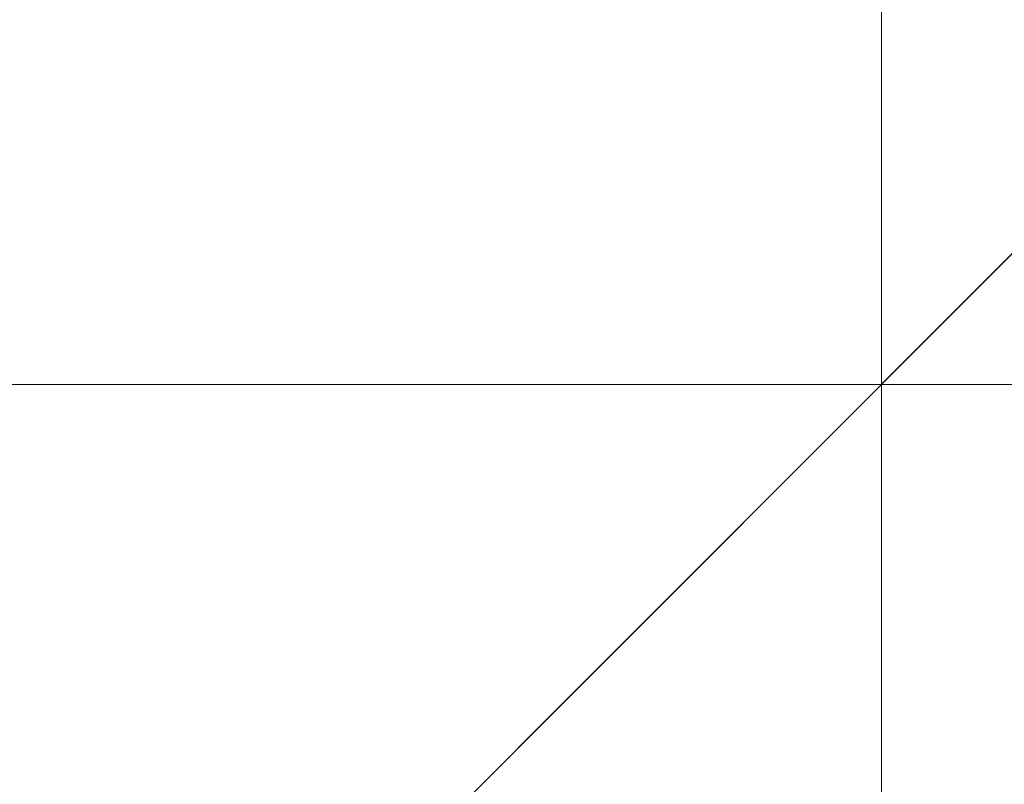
# Model space of a CAD drawing. Header units: millimetres. Extents: x -32995 to 15962, y -13591 to 14891.
# Tile 25 of 256: x 2098.81 to 2100.17, y -107.18 to -106.13. Entities that reach past the tile are written whole.
import ezdxf

# ---------------------------------------------------------------- set-up
doc = ezdxf.new("R2010")
doc.units = ezdxf.units.MM
for name, color, linetype, lineweight in [('Detail Dimensions', 4, 'Continuous', 5), ('Detail Dimensions @ 0.01', 4, 'Continuous', 5), ('Detail Dimensions @ 0.1', 4, 'Continuous', 5), ('Detail Dimensions @ 0.25', 4, 'Continuous', 5), ('Detail Dimensions @ 0.5', 4, 'Continuous', 5), ('Detail Dimensions @ 1 (1)', 4, 'Continuous', 5), ('Detail Dimensions @ 1 (2)', 4, 'Continuous', 5), ('Detail Dimensions @ 10', 4, 'Continuous', 5), ('Detail Dimensions @ 100', 4, 'Continuous', 5), ('Detail Dimensions @ 12', 4, 'Continuous', 5), ('Detail Dimensions @ 128', 4, 'Continuous', 5), ('Detail Dimensions @ 1536', 4, 'Continuous', 5), ('Detail Dimensions @ 16 (1)', 4, 'Continuous', 5), ('Detail Dimensions @ 16 (2)', 4, 'Continuous', 5), ('Detail Dimensions @ 192', 4, 'Continuous', 5), ('Detail Dimensions @ 2 (1)', 4, 'Continuous', 5), ('Detail Dimensions @ 20', 4, 'Continuous', 5), ('Detail Dimensions @ 24', 4, 'Continuous', 5), ('Detail Dimensions @ 30', 4, 'Continuous', 5), ('Detail Dimensions @ 32', 4, 'Continuous', 5), ('Detail Dimensions @ 384', 4, 'Continuous', 5), ('Detail Dimensions @ 4 (1)', 4, 'Continuous', 5), ('Detail Dimensions @ 4 (2)', 4, 'Continuous', 5), ('Detail Dimensions @ 40', 4, 'Continuous', 5), ('Detail Dimensions @ 48', 4, 'Continuous', 5), ('Detail Dimensions @ 5', 4, 'Continuous', 5), ('Detail Dimensions @ 50', 4, 'Continuous', 5), ('Detail Dimensions @ 64', 4, 'Continuous', 5), ('Detail Dimensions @ 768', 4, 'Continuous', 5), ('Detail Dimensions @ 8 (1)', 4, 'Continuous', 5), ('Detail Dimensions @ 8 (2)', 4, 'Continuous', 5), ('Detail Dimensions @ 96', 4, 'Continuous', 5)]:
    doc.layers.add(name, color=color, linetype=linetype, lineweight=lineweight)
doc.styles.add('Arial-2.000', font='arial.ttf', dxfattribs={"height": 2})
doc.dimstyles.new('Dim-Style 5', dxfattribs={"dimtxt": 0.18, "dimasz": 1, "dimexe": 0.5, "dimexo": 0, "dimgap": 1, "dimtad": 1, "dimdec": 0, "dimzin": 0, "dimdsep": 46, "dimtxsty": 'Arial-2.000', "dimblk": 'OBLIQUE', "dimcen": 0.09, "dimclrd": 4, "dimclre": 4, "dimclrt": 4, "dimadec": 0, "dimazin": 0, "dimtfac": 1, "dimtdec": 4, "dimtmove": 0, "dimatfit": 1, "dimfxl": 1, "dimfxlon": 1, "dimtolj": 1, "dimtzin": 0, "dimlwd": 5, "dimlwe": 5, "dimarcsym": 0})

# ---------------------------------------------------------------- blocks, each defined once
blk = doc.blocks.new('_Oblique')
at = {"color": 0, "linetype": 'ByBlock', "lineweight": -2}
blk.add_line((-0.5, -0.5), (0.5, 0.5), dxfattribs=at)
blk = doc.blocks.new('*D134')
at = {"layer": 'Defpoints', "color": 0}
for p in [(2100, 0), (0, 0), (2100, -106.6288)]:
    blk.add_point(p, dxfattribs=at)
at = {"layer": 'Detail Dimensions', "color": 4, "linetype": 'Continuous', "lineweight": 5}
for p, q in [((0, -105.6288), (0, -107.1288)), ((2100, -105.6288), (2100, -107.1288)), ((0, -106.6288), (2100, -106.6288))]:
    blk.add_line(p, q, dxfattribs=at)
at = {"layer": 'Detail Dimensions', "color": 4, "lineweight": 5, "rotation": 180}
blk.add_blockref('_Oblique', (0, -106.6288), dxfattribs=at)
at = {"layer": 'Detail Dimensions', "color": 4, "lineweight": 5}
blk.add_blockref('_Oblique', (2100, -106.6288), dxfattribs=at)
at = {"layer": 'Detail Dimensions', "color": 4, "insert": (1050, -104.6078), "char_height": 2, "attachment_point": 5, "style": 'Arial-2.000'}
blk.add_mtext('\\A1;2100', dxfattribs=at)
blk = doc.blocks.new('*D135')
at = {"layer": 'Defpoints', "color": 0}
for p in [(2100, 0), (0, 0), (2100, -106.6288)]:
    blk.add_point(p, dxfattribs=at)
at = {"layer": 'Detail Dimensions', "color": 4, "linetype": 'Continuous', "lineweight": 5}
for p, q in [((0, -94.6288), (0, -112.6288)), ((2100, -94.6288), (2100, -112.6288)), ((0, -106.6288), (2100, -106.6288))]:
    blk.add_line(p, q, dxfattribs=at)
at = {"layer": 'Detail Dimensions', "color": 4, "lineweight": 5, "xscale": 12, "yscale": 12, "zscale": 12, "rotation": 180}
blk.add_blockref('_Oblique', (0, -106.6288), dxfattribs=at)
at = {"layer": 'Detail Dimensions', "color": 4, "lineweight": 5, "xscale": 12, "yscale": 12, "zscale": 12}
blk.add_blockref('_Oblique', (2100, -106.6288), dxfattribs=at)
at = {"layer": 'Detail Dimensions', "color": 4, "insert": (1050, -82.3768), "char_height": 24, "attachment_point": 5, "style": 'Arial-2.000'}
blk.add_mtext('\\A1;2100', dxfattribs=at)
blk = doc.blocks.new('*D136')
at = {"layer": 'Defpoints', "color": 0}
for p in [(2100, 0), (0, 0), (2100, -106.6288)]:
    blk.add_point(p, dxfattribs=at)
at = {"layer": 'Detail Dimensions', "color": 4, "linetype": 'Continuous', "lineweight": 5}
for p, q in [((0, -105.6288), (0, -107.1288)), ((2100, -105.6288), (2100, -107.1288)), ((0, -106.6288), (2100, -106.6288))]:
    blk.add_line(p, q, dxfattribs=at)
at = {"layer": 'Detail Dimensions', "color": 4, "lineweight": 5, "rotation": 180}
blk.add_blockref('_Oblique', (0, -106.6288), dxfattribs=at)
at = {"layer": 'Detail Dimensions', "color": 4, "lineweight": 5}
blk.add_blockref('_Oblique', (2100, -106.6288), dxfattribs=at)
at = {"layer": 'Detail Dimensions', "color": 4, "insert": (1050, -104.6078), "char_height": 2, "attachment_point": 5, "style": 'Arial-2.000'}
blk.add_mtext('\\A1;2100', dxfattribs=at)
blk = doc.blocks.new('*D137')
at = {"layer": 'Defpoints', "color": 0}
for p in [(2100, 0), (0, 0), (2100, -106.6288)]:
    blk.add_point(p, dxfattribs=at)
at = {"layer": 'Detail Dimensions', "color": 4, "linetype": 'Continuous', "lineweight": 5}
for p, q in [((0, -98.6288), (0, -110.6288)), ((2100, -98.6288), (2100, -110.6288)), ((0, -106.6288), (2100, -106.6288))]:
    blk.add_line(p, q, dxfattribs=at)
at = {"layer": 'Detail Dimensions', "color": 4, "lineweight": 5, "xscale": 8, "yscale": 8, "zscale": 8, "rotation": 180}
blk.add_blockref('_Oblique', (0, -106.6288), dxfattribs=at)
at = {"layer": 'Detail Dimensions', "color": 4, "lineweight": 5, "xscale": 8, "yscale": 8, "zscale": 8}
blk.add_blockref('_Oblique', (2100, -106.6288), dxfattribs=at)
at = {"layer": 'Detail Dimensions', "color": 4, "insert": (1050, -90.4608), "char_height": 16, "attachment_point": 5, "style": 'Arial-2.000'}
blk.add_mtext('\\A1;2100', dxfattribs=at)
blk = doc.blocks.new('*D138')
at = {"layer": 'Defpoints', "color": 0}
for p in [(2100, 0), (0, 0), (2100, -106.6288)]:
    blk.add_point(p, dxfattribs=at)
at = {"layer": 'Detail Dimensions', "color": 4, "linetype": 'Continuous', "lineweight": 5}
for p, q in [((2100, 0), (2100, -874.6288)), ((0, 0), (0, -874.6288)), ((0, -106.6288), (-1536, -106.6288)), ((0, -106.6288), (2100, -106.6288)), ((2100, -106.6288), (15911.712, -106.6288))]:
    blk.add_line(p, q, dxfattribs=at)
at = {"layer": 'Detail Dimensions', "color": 4, "lineweight": 5, "xscale": 1536, "yscale": 1536, "zscale": 1536}
blk.add_blockref('_Oblique', (0, -106.6288), dxfattribs=at)
at = {"layer": 'Detail Dimensions', "color": 4, "lineweight": 5, "xscale": 1536, "yscale": 1536, "zscale": 1536, "rotation": 180}
blk.add_blockref('_Oblique', (2100, -106.6288), dxfattribs=at)
at = {"layer": 'Detail Dimensions', "color": 4, "insert": (11309.856, 2997.6272), "char_height": 3072, "attachment_point": 5, "style": 'Arial-2.000'}
blk.add_mtext('\\A1;2100', dxfattribs=at)
blk = doc.blocks.new('*D139')
at = {"layer": 'Defpoints', "color": 0}
for p in [(2100, 0), (0, 0), (2100, -106.6288)]:
    blk.add_point(p, dxfattribs=at)
at = {"layer": 'Detail Dimensions', "color": 4, "linetype": 'Continuous', "lineweight": 5}
for p, q in [((2100, 0), (2100, -202.6288)), ((0, 0), (0, -202.6288)), ((0, -106.6288), (2100, -106.6288))]:
    blk.add_line(p, q, dxfattribs=at)
at = {"layer": 'Detail Dimensions', "color": 4, "lineweight": 5, "xscale": 192, "yscale": 192, "zscale": 192, "rotation": 180}
blk.add_blockref('_Oblique', (0, -106.6288), dxfattribs=at)
at = {"layer": 'Detail Dimensions', "color": 4, "lineweight": 5, "xscale": 192, "yscale": 192, "zscale": 192}
blk.add_blockref('_Oblique', (2100, -106.6288), dxfattribs=at)
at = {"layer": 'Detail Dimensions', "color": 4, "insert": (1050, 281.4032), "char_height": 384, "attachment_point": 5, "style": 'Arial-2.000'}
blk.add_mtext('\\A1;2100', dxfattribs=at)
blk = doc.blocks.new('*D140')
at = {"layer": 'Defpoints', "color": 0}
for p in [(2100, 0), (0, 0), (2100, -106.6288)]:
    blk.add_point(p, dxfattribs=at)
at = {"layer": 'Detail Dimensions', "color": 4, "linetype": 'Continuous', "lineweight": 5}
for p, q in [((0, -82.6288), (0, -118.6288)), ((2100, -82.6288), (2100, -118.6288)), ((0, -106.6288), (2100, -106.6288))]:
    blk.add_line(p, q, dxfattribs=at)
at = {"layer": 'Detail Dimensions', "color": 4, "lineweight": 5, "xscale": 24, "yscale": 24, "zscale": 24, "rotation": 180}
blk.add_blockref('_Oblique', (0, -106.6288), dxfattribs=at)
at = {"layer": 'Detail Dimensions', "color": 4, "lineweight": 5, "xscale": 24, "yscale": 24, "zscale": 24}
blk.add_blockref('_Oblique', (2100, -106.6288), dxfattribs=at)
at = {"layer": 'Detail Dimensions', "color": 4, "insert": (1050, -58.1248), "char_height": 48, "attachment_point": 5, "style": 'Arial-2.000'}
blk.add_mtext('\\A1;2100', dxfattribs=at)
blk = doc.blocks.new('*D141')
at = {"layer": 'Defpoints', "color": 0}
for p in [(2100, 0), (0, 0), (2100, -106.6288)]:
    blk.add_point(p, dxfattribs=at)
at = {"layer": 'Detail Dimensions', "color": 4, "linetype": 'Continuous', "lineweight": 5}
for p, q in [((2100, 0), (2100, -298.6288)), ((0, 0), (0, -298.6288)), ((0, -106.6288), (-384, -106.6288)), ((0, -106.6288), (2100, -106.6288)), ((2100, -106.6288), (5552.928, -106.6288))]:
    blk.add_line(p, q, dxfattribs=at)
at = {"layer": 'Detail Dimensions', "color": 4, "lineweight": 5, "xscale": 384, "yscale": 384, "zscale": 384}
blk.add_blockref('_Oblique', (0, -106.6288), dxfattribs=at)
at = {"layer": 'Detail Dimensions', "color": 4, "lineweight": 5, "xscale": 384, "yscale": 384, "zscale": 384, "rotation": 180}
blk.add_blockref('_Oblique', (2100, -106.6288), dxfattribs=at)
at = {"layer": 'Detail Dimensions', "color": 4, "insert": (4402.464, 669.4352), "char_height": 768, "attachment_point": 5, "style": 'Arial-2.000'}
blk.add_mtext('\\A1;2100', dxfattribs=at)
blk = doc.blocks.new('*D142')
at = {"layer": 'Defpoints', "color": 0}
for p in [(2100, 0), (0, 0), (2100, -106.6288)]:
    blk.add_point(p, dxfattribs=at)
at = {"layer": 'Detail Dimensions', "color": 4, "linetype": 'Continuous', "lineweight": 5}
for p, q in [((0, -58.6288), (0, -130.6288)), ((2100, -58.6288), (2100, -130.6288)), ((0, -106.6288), (2100, -106.6288))]:
    blk.add_line(p, q, dxfattribs=at)
at = {"layer": 'Detail Dimensions', "color": 4, "lineweight": 5, "xscale": 48, "yscale": 48, "zscale": 48, "rotation": 180}
blk.add_blockref('_Oblique', (0, -106.6288), dxfattribs=at)
at = {"layer": 'Detail Dimensions', "color": 4, "lineweight": 5, "xscale": 48, "yscale": 48, "zscale": 48}
blk.add_blockref('_Oblique', (2100, -106.6288), dxfattribs=at)
at = {"layer": 'Detail Dimensions', "color": 4, "insert": (1050, -9.6208), "char_height": 96, "attachment_point": 5, "style": 'Arial-2.000'}
blk.add_mtext('\\A1;2100', dxfattribs=at)
blk = doc.blocks.new('*D143')
at = {"layer": 'Defpoints', "color": 0}
for p in [(2100, 0), (0, 0), (2100, -106.6288)]:
    blk.add_point(p, dxfattribs=at)
at = {"layer": 'Detail Dimensions', "color": 4, "linetype": 'Continuous', "lineweight": 5}
for p, q in [((2100, 0), (2100, -490.6288)), ((0, 0), (0, -490.6288)), ((0, -106.6288), (-768, -106.6288)), ((0, -106.6288), (2100, -106.6288)), ((2100, -106.6288), (9005.856, -106.6288))]:
    blk.add_line(p, q, dxfattribs=at)
at = {"layer": 'Detail Dimensions', "color": 4, "lineweight": 5, "xscale": 768, "yscale": 768, "zscale": 768}
blk.add_blockref('_Oblique', (0, -106.6288), dxfattribs=at)
at = {"layer": 'Detail Dimensions', "color": 4, "lineweight": 5, "xscale": 768, "yscale": 768, "zscale": 768, "rotation": 180}
blk.add_blockref('_Oblique', (2100, -106.6288), dxfattribs=at)
at = {"layer": 'Detail Dimensions', "color": 4, "insert": (6704.928, 1445.4992), "char_height": 1536, "attachment_point": 5, "style": 'Arial-2.000'}
blk.add_mtext('\\A1;2100', dxfattribs=at)
blk = doc.blocks.new('*D144')
at = {"layer": 'Defpoints', "color": 0}
for p in [(2100, 0), (0, 0), (2100, -106.6288)]:
    blk.add_point(p, dxfattribs=at)
at = {"layer": 'Detail Dimensions', "color": 4, "linetype": 'Continuous', "lineweight": 5}
for p, q in [((0, -10.6288), (0, -154.6288)), ((2100, -10.6288), (2100, -154.6288)), ((0, -106.6288), (2100, -106.6288))]:
    blk.add_line(p, q, dxfattribs=at)
at = {"layer": 'Detail Dimensions', "color": 4, "lineweight": 5, "xscale": 96, "yscale": 96, "zscale": 96, "rotation": 180}
blk.add_blockref('_Oblique', (0, -106.6288), dxfattribs=at)
at = {"layer": 'Detail Dimensions', "color": 4, "lineweight": 5, "xscale": 96, "yscale": 96, "zscale": 96}
blk.add_blockref('_Oblique', (2100, -106.6288), dxfattribs=at)
at = {"layer": 'Detail Dimensions', "color": 4, "insert": (1050, 87.3872), "char_height": 192, "attachment_point": 5, "style": 'Arial-2.000'}
blk.add_mtext('\\A1;2100', dxfattribs=at)
blk = doc.blocks.new('*D145')
at = {"layer": 'Defpoints', "color": 0}
for p in [(2100, 0), (0, 0), (2100, -106.6288)]:
    blk.add_point(p, dxfattribs=at)
at = {"layer": 'Detail Dimensions', "color": 4, "linetype": 'Continuous', "lineweight": 5}
for p, q in [((0, -106.6188), (0, -106.6338)), ((2100, -106.6188), (2100, -106.6338)), ((0, -106.6288), (2100, -106.6288))]:
    blk.add_line(p, q, dxfattribs=at)
at = {"layer": 'Detail Dimensions', "color": 4, "lineweight": 5, "xscale": 0.01, "yscale": 0.01, "zscale": 0.01, "rotation": 180}
blk.add_blockref('_Oblique', (0, -106.6288), dxfattribs=at)
at = {"layer": 'Detail Dimensions', "color": 4, "lineweight": 5, "xscale": 0.01, "yscale": 0.01, "zscale": 0.01}
blk.add_blockref('_Oblique', (2100, -106.6288), dxfattribs=at)
at = {"layer": 'Detail Dimensions', "color": 4, "insert": (1050, -106.6086), "char_height": 0.02, "attachment_point": 5, "style": 'Arial-2.000'}
blk.add_mtext('\\A1;2100', dxfattribs=at)
blk = doc.blocks.new('*D146')
at = {"layer": 'Defpoints', "color": 0}
for p in [(2100, 0), (0, 0), (2100, -106.6288)]:
    blk.add_point(p, dxfattribs=at)
at = {"layer": 'Detail Dimensions', "color": 4, "linetype": 'Continuous', "lineweight": 5}
for p, q in [((0, -106.5288), (0, -106.6788)), ((2100, -106.5288), (2100, -106.6788)), ((0, -106.6288), (2100, -106.6288))]:
    blk.add_line(p, q, dxfattribs=at)
at = {"layer": 'Detail Dimensions', "color": 4, "lineweight": 5, "xscale": 0.1, "yscale": 0.1, "zscale": 0.1, "rotation": 180}
blk.add_blockref('_Oblique', (0, -106.6288), dxfattribs=at)
at = {"layer": 'Detail Dimensions', "color": 4, "lineweight": 5, "xscale": 0.1, "yscale": 0.1, "zscale": 0.1}
blk.add_blockref('_Oblique', (2100, -106.6288), dxfattribs=at)
at = {"layer": 'Detail Dimensions', "color": 4, "insert": (1050, -106.4267), "char_height": 0.2, "attachment_point": 5, "style": 'Arial-2.000'}
blk.add_mtext('\\A1;2100', dxfattribs=at)
blk = doc.blocks.new('*D147')
at = {"layer": 'Defpoints', "color": 0}
for p in [(2100, 0), (0, 0), (2100, -106.6288)]:
    blk.add_point(p, dxfattribs=at)
at = {"layer": 'Detail Dimensions', "color": 4, "linetype": 'Continuous', "lineweight": 5}
for p, q in [((0, -96.6288), (0, -111.6288)), ((2100, -96.6288), (2100, -111.6288)), ((0, -106.6288), (2100, -106.6288))]:
    blk.add_line(p, q, dxfattribs=at)
at = {"layer": 'Detail Dimensions', "color": 4, "lineweight": 5, "xscale": 10, "yscale": 10, "zscale": 10, "rotation": 180}
blk.add_blockref('_Oblique', (0, -106.6288), dxfattribs=at)
at = {"layer": 'Detail Dimensions', "color": 4, "lineweight": 5, "xscale": 10, "yscale": 10, "zscale": 10}
blk.add_blockref('_Oblique', (2100, -106.6288), dxfattribs=at)
at = {"layer": 'Detail Dimensions', "color": 4, "insert": (1050, -86.4188), "char_height": 20, "attachment_point": 5, "style": 'Arial-2.000'}
blk.add_mtext('\\A1;2100', dxfattribs=at)
blk = doc.blocks.new('*D148')
at = {"layer": 'Defpoints', "color": 0}
for p in [(2100, 0), (0, 0), (2100, -106.6288)]:
    blk.add_point(p, dxfattribs=at)
at = {"layer": 'Detail Dimensions', "color": 4, "linetype": 'Continuous', "lineweight": 5}
for p, q in [((0, -6.6288), (0, -156.6288)), ((2100, -6.6288), (2100, -156.6288)), ((0, -106.6288), (2100, -106.6288))]:
    blk.add_line(p, q, dxfattribs=at)
at = {"layer": 'Detail Dimensions', "color": 4, "lineweight": 5, "xscale": 100, "yscale": 100, "zscale": 100, "rotation": 180}
blk.add_blockref('_Oblique', (0, -106.6288), dxfattribs=at)
at = {"layer": 'Detail Dimensions', "color": 4, "lineweight": 5, "xscale": 100, "yscale": 100, "zscale": 100}
blk.add_blockref('_Oblique', (2100, -106.6288), dxfattribs=at)
at = {"layer": 'Detail Dimensions', "color": 4, "insert": (1050, 95.4712), "char_height": 200, "attachment_point": 5, "style": 'Arial-2.000'}
blk.add_mtext('\\A1;2100', dxfattribs=at)
blk = doc.blocks.new('*D149')
at = {"layer": 'Defpoints', "color": 0}
for p in [(2100, 0), (0, 0), (2100, -106.6288)]:
    blk.add_point(p, dxfattribs=at)
at = {"layer": 'Detail Dimensions', "color": 4, "linetype": 'Continuous', "lineweight": 5}
for p, q in [((0, -90.6288), (0, -114.6288)), ((2100, -90.6288), (2100, -114.6288)), ((0, -106.6288), (2100, -106.6288))]:
    blk.add_line(p, q, dxfattribs=at)
at = {"layer": 'Detail Dimensions', "color": 4, "lineweight": 5, "xscale": 16, "yscale": 16, "zscale": 16, "rotation": 180}
blk.add_blockref('_Oblique', (0, -106.6288), dxfattribs=at)
at = {"layer": 'Detail Dimensions', "color": 4, "lineweight": 5, "xscale": 16, "yscale": 16, "zscale": 16}
blk.add_blockref('_Oblique', (2100, -106.6288), dxfattribs=at)
at = {"layer": 'Detail Dimensions', "color": 4, "insert": (1050, -74.2928), "char_height": 32, "attachment_point": 5, "style": 'Arial-2.000'}
blk.add_mtext('\\A1;2100', dxfattribs=at)
blk = doc.blocks.new('*D150')
at = {"layer": 'Defpoints', "color": 0}
for p in [(2100, 0), (0, 0), (2100, -106.6288)]:
    blk.add_point(p, dxfattribs=at)
at = {"layer": 'Detail Dimensions', "color": 4, "linetype": 'Continuous', "lineweight": 5}
for p, q in [((0, -104.6288), (0, -107.6288)), ((2100, -104.6288), (2100, -107.6288)), ((0, -106.6288), (2100, -106.6288))]:
    blk.add_line(p, q, dxfattribs=at)
at = {"layer": 'Detail Dimensions', "color": 4, "lineweight": 5, "xscale": 2, "yscale": 2, "zscale": 2, "rotation": 180}
blk.add_blockref('_Oblique', (0, -106.6288), dxfattribs=at)
at = {"layer": 'Detail Dimensions', "color": 4, "lineweight": 5, "xscale": 2, "yscale": 2, "zscale": 2}
blk.add_blockref('_Oblique', (2100, -106.6288), dxfattribs=at)
at = {"layer": 'Detail Dimensions', "color": 4, "insert": (1050, -102.5868), "char_height": 4, "attachment_point": 5, "style": 'Arial-2.000'}
blk.add_mtext('\\A1;2100', dxfattribs=at)
blk = doc.blocks.new('*D151')
at = {"layer": 'Defpoints', "color": 0}
for p in [(2100, 0), (0, 0), (2100, -106.6288)]:
    blk.add_point(p, dxfattribs=at)
at = {"layer": 'Detail Dimensions', "color": 4, "linetype": 'Continuous', "lineweight": 5}
for p, q in [((0, -86.6288), (0, -116.6288)), ((2100, -86.6288), (2100, -116.6288)), ((0, -106.6288), (2100, -106.6288))]:
    blk.add_line(p, q, dxfattribs=at)
at = {"layer": 'Detail Dimensions', "color": 4, "lineweight": 5, "xscale": 20, "yscale": 20, "zscale": 20, "rotation": 180}
blk.add_blockref('_Oblique', (0, -106.6288), dxfattribs=at)
at = {"layer": 'Detail Dimensions', "color": 4, "lineweight": 5, "xscale": 20, "yscale": 20, "zscale": 20}
blk.add_blockref('_Oblique', (2100, -106.6288), dxfattribs=at)
at = {"layer": 'Detail Dimensions', "color": 4, "insert": (1050, -66.2088), "char_height": 40, "attachment_point": 5, "style": 'Arial-2.000'}
blk.add_mtext('\\A1;2100', dxfattribs=at)
blk = doc.blocks.new('*D152')
at = {"layer": 'Defpoints', "color": 0}
for p in [(2100, 0), (0, 0), (2100, -106.6288)]:
    blk.add_point(p, dxfattribs=at)
at = {"layer": 'Detail Dimensions', "color": 4, "linetype": 'Continuous', "lineweight": 5}
for p, q in [((0, -76.6288), (0, -121.6288)), ((2100, -76.6288), (2100, -121.6288)), ((0, -106.6288), (2100, -106.6288))]:
    blk.add_line(p, q, dxfattribs=at)
at = {"layer": 'Detail Dimensions', "color": 4, "lineweight": 5, "xscale": 30, "yscale": 30, "zscale": 30, "rotation": 180}
blk.add_blockref('_Oblique', (0, -106.6288), dxfattribs=at)
at = {"layer": 'Detail Dimensions', "color": 4, "lineweight": 5, "xscale": 30, "yscale": 30, "zscale": 30}
blk.add_blockref('_Oblique', (2100, -106.6288), dxfattribs=at)
at = {"layer": 'Detail Dimensions', "color": 4, "insert": (1050, -45.9988), "char_height": 60, "attachment_point": 5, "style": 'Arial-2.000'}
blk.add_mtext('\\A1;2100', dxfattribs=at)
blk = doc.blocks.new('*D153')
at = {"layer": 'Defpoints', "color": 0}
for p in [(2100, 0), (0, 0), (2100, -106.6288)]:
    blk.add_point(p, dxfattribs=at)
at = {"layer": 'Detail Dimensions', "color": 4, "linetype": 'Continuous', "lineweight": 5}
for p, q in [((0, -102.6288), (0, -108.6288)), ((2100, -102.6288), (2100, -108.6288)), ((0, -106.6288), (2100, -106.6288))]:
    blk.add_line(p, q, dxfattribs=at)
at = {"layer": 'Detail Dimensions', "color": 4, "lineweight": 5, "xscale": 4, "yscale": 4, "zscale": 4, "rotation": 180}
blk.add_blockref('_Oblique', (0, -106.6288), dxfattribs=at)
at = {"layer": 'Detail Dimensions', "color": 4, "lineweight": 5, "xscale": 4, "yscale": 4, "zscale": 4}
blk.add_blockref('_Oblique', (2100, -106.6288), dxfattribs=at)
at = {"layer": 'Detail Dimensions', "color": 4, "insert": (1050, -98.5448), "char_height": 8, "attachment_point": 5, "style": 'Arial-2.000'}
blk.add_mtext('\\A1;2100', dxfattribs=at)
blk = doc.blocks.new('*D154')
at = {"layer": 'Defpoints', "color": 0}
for p in [(2100, 0), (0, 0), (2100, -106.6288)]:
    blk.add_point(p, dxfattribs=at)
at = {"layer": 'Detail Dimensions', "color": 4, "linetype": 'Continuous', "lineweight": 5}
for p, q in [((0, -66.6288), (0, -126.6288)), ((2100, -66.6288), (2100, -126.6288)), ((0, -106.6288), (2100, -106.6288))]:
    blk.add_line(p, q, dxfattribs=at)
at = {"layer": 'Detail Dimensions', "color": 4, "lineweight": 5, "xscale": 40, "yscale": 40, "zscale": 40, "rotation": 180}
blk.add_blockref('_Oblique', (0, -106.6288), dxfattribs=at)
at = {"layer": 'Detail Dimensions', "color": 4, "lineweight": 5, "xscale": 40, "yscale": 40, "zscale": 40}
blk.add_blockref('_Oblique', (2100, -106.6288), dxfattribs=at)
at = {"layer": 'Detail Dimensions', "color": 4, "insert": (1050, -25.7888), "char_height": 80, "attachment_point": 5, "style": 'Arial-2.000'}
blk.add_mtext('\\A1;2100', dxfattribs=at)
blk = doc.blocks.new('*D155')
at = {"layer": 'Defpoints', "color": 0}
for p in [(2100, 0), (0, 0), (2100, -106.6288)]:
    blk.add_point(p, dxfattribs=at)
at = {"layer": 'Detail Dimensions', "color": 4, "linetype": 'Continuous', "lineweight": 5}
for p, q in [((0, -101.6288), (0, -109.1288)), ((2100, -101.6288), (2100, -109.1288)), ((0, -106.6288), (2100, -106.6288))]:
    blk.add_line(p, q, dxfattribs=at)
at = {"layer": 'Detail Dimensions', "color": 4, "lineweight": 5, "xscale": 5, "yscale": 5, "zscale": 5, "rotation": 180}
blk.add_blockref('_Oblique', (0, -106.6288), dxfattribs=at)
at = {"layer": 'Detail Dimensions', "color": 4, "lineweight": 5, "xscale": 5, "yscale": 5, "zscale": 5}
blk.add_blockref('_Oblique', (2100, -106.6288), dxfattribs=at)
at = {"layer": 'Detail Dimensions', "color": 4, "insert": (1050, -96.5238), "char_height": 10, "attachment_point": 5, "style": 'Arial-2.000'}
blk.add_mtext('\\A1;2100', dxfattribs=at)
blk = doc.blocks.new('*D156')
at = {"layer": 'Defpoints', "color": 0}
for p in [(2100, 0), (0, 0), (2100, -106.6288)]:
    blk.add_point(p, dxfattribs=at)
at = {"layer": 'Detail Dimensions', "color": 4, "linetype": 'Continuous', "lineweight": 5}
for p, q in [((0, -56.6288), (0, -131.6288)), ((2100, -56.6288), (2100, -131.6288)), ((0, -106.6288), (2100, -106.6288))]:
    blk.add_line(p, q, dxfattribs=at)
at = {"layer": 'Detail Dimensions', "color": 4, "lineweight": 5, "xscale": 50, "yscale": 50, "zscale": 50, "rotation": 180}
blk.add_blockref('_Oblique', (0, -106.6288), dxfattribs=at)
at = {"layer": 'Detail Dimensions', "color": 4, "lineweight": 5, "xscale": 50, "yscale": 50, "zscale": 50}
blk.add_blockref('_Oblique', (2100, -106.6288), dxfattribs=at)
at = {"layer": 'Detail Dimensions', "color": 4, "insert": (1050, -5.5788), "char_height": 100, "attachment_point": 5, "style": 'Arial-2.000'}
blk.add_mtext('\\A1;2100', dxfattribs=at)
blk = doc.blocks.new('*D157')
at = {"layer": 'Defpoints', "color": 0}
for p in [(2100, 0), (0, 0), (2100, -106.6288)]:
    blk.add_point(p, dxfattribs=at)
at = {"layer": 'Detail Dimensions', "color": 4, "linetype": 'Continuous', "lineweight": 5}
for p, q in [((0, -98.6288), (0, -110.6288)), ((2100, -98.6288), (2100, -110.6288)), ((0, -106.6288), (2100, -106.6288))]:
    blk.add_line(p, q, dxfattribs=at)
at = {"layer": 'Detail Dimensions', "color": 4, "lineweight": 5, "xscale": 8, "yscale": 8, "zscale": 8, "rotation": 180}
blk.add_blockref('_Oblique', (0, -106.6288), dxfattribs=at)
at = {"layer": 'Detail Dimensions', "color": 4, "lineweight": 5, "xscale": 8, "yscale": 8, "zscale": 8}
blk.add_blockref('_Oblique', (2100, -106.6288), dxfattribs=at)
at = {"layer": 'Detail Dimensions', "color": 4, "insert": (1050, -90.4608), "char_height": 16, "attachment_point": 5, "style": 'Arial-2.000'}
blk.add_mtext('\\A1;2100', dxfattribs=at)
blk = doc.blocks.new('*D158')
at = {"layer": 'Defpoints', "color": 0}
for p in [(2100, 0), (0, 0), (2100, -106.6288)]:
    blk.add_point(p, dxfattribs=at)
at = {"layer": 'Detail Dimensions', "color": 4, "linetype": 'Continuous', "lineweight": 5}
for p, q in [((0, -106.1288), (0, -106.8788)), ((2100, -106.1288), (2100, -106.8788)), ((0, -106.6288), (2100, -106.6288))]:
    blk.add_line(p, q, dxfattribs=at)
at = {"layer": 'Detail Dimensions', "color": 4, "lineweight": 5, "xscale": 0.5, "yscale": 0.5, "zscale": 0.5, "rotation": 180}
blk.add_blockref('_Oblique', (0, -106.6288), dxfattribs=at)
at = {"layer": 'Detail Dimensions', "color": 4, "lineweight": 5, "xscale": 0.5, "yscale": 0.5, "zscale": 0.5}
blk.add_blockref('_Oblique', (2100, -106.6288), dxfattribs=at)
at = {"layer": 'Detail Dimensions', "color": 4, "insert": (1050, -105.6183), "char_height": 1, "attachment_point": 5, "style": 'Arial-2.000'}
blk.add_mtext('\\A1;2100', dxfattribs=at)
blk = doc.blocks.new('*D159')
at = {"layer": 'Defpoints', "color": 0}
for p in [(2100, 0), (0, 0), (2100, -106.6288)]:
    blk.add_point(p, dxfattribs=at)
at = {"layer": 'Detail Dimensions', "color": 4, "linetype": 'Continuous', "lineweight": 5}
for p, q in [((0, -102.6288), (0, -108.6288)), ((2100, -102.6288), (2100, -108.6288)), ((0, -106.6288), (2100, -106.6288))]:
    blk.add_line(p, q, dxfattribs=at)
at = {"layer": 'Detail Dimensions', "color": 4, "lineweight": 5, "xscale": 4, "yscale": 4, "zscale": 4, "rotation": 180}
blk.add_blockref('_Oblique', (0, -106.6288), dxfattribs=at)
at = {"layer": 'Detail Dimensions', "color": 4, "lineweight": 5, "xscale": 4, "yscale": 4, "zscale": 4}
blk.add_blockref('_Oblique', (2100, -106.6288), dxfattribs=at)
at = {"layer": 'Detail Dimensions', "color": 4, "insert": (1050, -98.5448), "char_height": 8, "attachment_point": 5, "style": 'Arial-2.000'}
blk.add_mtext('\\A1;2100', dxfattribs=at)
blk = doc.blocks.new('*D160')
at = {"layer": 'Defpoints', "color": 0}
for p in [(2100, 0), (0, 0), (2100, -106.6288)]:
    blk.add_point(p, dxfattribs=at)
at = {"layer": 'Detail Dimensions', "color": 4, "linetype": 'Continuous', "lineweight": 5}
for p, q in [((0, -42.6288), (0, -138.6288)), ((2100, -42.6288), (2100, -138.6288)), ((0, -106.6288), (2100, -106.6288))]:
    blk.add_line(p, q, dxfattribs=at)
at = {"layer": 'Detail Dimensions', "color": 4, "lineweight": 5, "xscale": 64, "yscale": 64, "zscale": 64, "rotation": 180}
blk.add_blockref('_Oblique', (0, -106.6288), dxfattribs=at)
at = {"layer": 'Detail Dimensions', "color": 4, "lineweight": 5, "xscale": 64, "yscale": 64, "zscale": 64}
blk.add_blockref('_Oblique', (2100, -106.6288), dxfattribs=at)
at = {"layer": 'Detail Dimensions', "color": 4, "insert": (1050, 22.7152), "char_height": 128, "attachment_point": 5, "style": 'Arial-2.000'}
blk.add_mtext('\\A1;2100', dxfattribs=at)
blk = doc.blocks.new('*D161')
at = {"layer": 'Defpoints', "color": 0}
for p in [(2100, 0), (0, 0), (2100, -106.6288)]:
    blk.add_point(p, dxfattribs=at)
at = {"layer": 'Detail Dimensions', "color": 4, "linetype": 'Continuous', "lineweight": 5}
for p, q in [((2100, 0), (2100, -170.6288)), ((0, 0), (0, -170.6288)), ((0, -106.6288), (2100, -106.6288))]:
    blk.add_line(p, q, dxfattribs=at)
at = {"layer": 'Detail Dimensions', "color": 4, "lineweight": 5, "xscale": 128, "yscale": 128, "zscale": 128, "rotation": 180}
blk.add_blockref('_Oblique', (0, -106.6288), dxfattribs=at)
at = {"layer": 'Detail Dimensions', "color": 4, "lineweight": 5, "xscale": 128, "yscale": 128, "zscale": 128}
blk.add_blockref('_Oblique', (2100, -106.6288), dxfattribs=at)
at = {"layer": 'Detail Dimensions', "color": 4, "insert": (1050, 152.0592), "char_height": 256, "attachment_point": 5, "style": 'Arial-2.000'}
blk.add_mtext('\\A1;2100', dxfattribs=at)
blk = doc.blocks.new('*D162')
at = {"layer": 'Defpoints', "color": 0}
for p in [(2100, 0), (0, 0), (2100, -106.6288)]:
    blk.add_point(p, dxfattribs=at)
at = {"layer": 'Detail Dimensions', "color": 4, "linetype": 'Continuous', "lineweight": 5}
for p, q in [((0, -90.6288), (0, -114.6288)), ((2100, -90.6288), (2100, -114.6288)), ((0, -106.6288), (2100, -106.6288))]:
    blk.add_line(p, q, dxfattribs=at)
at = {"layer": 'Detail Dimensions', "color": 4, "lineweight": 5, "xscale": 16, "yscale": 16, "zscale": 16, "rotation": 180}
blk.add_blockref('_Oblique', (0, -106.6288), dxfattribs=at)
at = {"layer": 'Detail Dimensions', "color": 4, "lineweight": 5, "xscale": 16, "yscale": 16, "zscale": 16}
blk.add_blockref('_Oblique', (2100, -106.6288), dxfattribs=at)
at = {"layer": 'Detail Dimensions', "color": 4, "insert": (1050, -74.2928), "char_height": 32, "attachment_point": 5, "style": 'Arial-2.000'}
blk.add_mtext('\\A1;2100', dxfattribs=at)
blk = doc.blocks.new('*D163')
at = {"layer": 'Defpoints', "color": 0}
for p in [(2100, 0), (0, 0), (2100, -106.6288)]:
    blk.add_point(p, dxfattribs=at)
at = {"layer": 'Detail Dimensions', "color": 4, "linetype": 'Continuous', "lineweight": 5}
for p, q in [((0, -74.6288), (0, -122.6288)), ((2100, -74.6288), (2100, -122.6288)), ((0, -106.6288), (2100, -106.6288))]:
    blk.add_line(p, q, dxfattribs=at)
at = {"layer": 'Detail Dimensions', "color": 4, "lineweight": 5, "xscale": 32, "yscale": 32, "zscale": 32, "rotation": 180}
blk.add_blockref('_Oblique', (0, -106.6288), dxfattribs=at)
at = {"layer": 'Detail Dimensions', "color": 4, "lineweight": 5, "xscale": 32, "yscale": 32, "zscale": 32}
blk.add_blockref('_Oblique', (2100, -106.6288), dxfattribs=at)
at = {"layer": 'Detail Dimensions', "color": 4, "insert": (1050, -41.9568), "char_height": 64, "attachment_point": 5, "style": 'Arial-2.000'}
blk.add_mtext('\\A1;2100', dxfattribs=at)
blk = doc.blocks.new('*D164')
at = {"layer": 'Defpoints', "color": 0}
for p in [(2100, 0), (0, 0), (2100, -106.6288)]:
    blk.add_point(p, dxfattribs=at)
at = {"layer": 'Detail Dimensions', "color": 4, "linetype": 'Continuous', "lineweight": 5}
for p, q in [((0, -106.3788), (0, -106.7538)), ((2100, -106.3788), (2100, -106.7538)), ((0, -106.6288), (2100, -106.6288))]:
    blk.add_line(p, q, dxfattribs=at)
at = {"layer": 'Detail Dimensions', "color": 4, "lineweight": 5, "xscale": 0.25, "yscale": 0.25, "zscale": 0.25, "rotation": 180}
blk.add_blockref('_Oblique', (0, -106.6288), dxfattribs=at)
at = {"layer": 'Detail Dimensions', "color": 4, "lineweight": 5, "xscale": 0.25, "yscale": 0.25, "zscale": 0.25}
blk.add_blockref('_Oblique', (2100, -106.6288), dxfattribs=at)
at = {"layer": 'Detail Dimensions', "color": 4, "insert": (1050, -106.1236), "char_height": 0.5, "attachment_point": 5, "style": 'Arial-2.000'}
blk.add_mtext('\\A1;2100', dxfattribs=at)
blk = doc.blocks.new('*U171')
at = {"layer": 'Detail Dimensions @ 0.01'}
dim = blk.add_linear_dim(base=(2100, -106.6288), p1=(0, 0), p2=(2100, 0), dimstyle='Dim-Style 5', override={"dimscale": 0.01}, dxfattribs=at)
dim.commit()
dim.dimension.update_dxf_attribs({"geometry": '*D145', "text_midpoint": (1050, -106.6086)})
at = {"layer": 'Detail Dimensions @ 0.1'}
dim = blk.add_linear_dim(base=(2100, -106.6288), p1=(0, 0), p2=(2100, 0), dimstyle='Dim-Style 5', override={"dimscale": 0.1}, dxfattribs=at)
dim.commit()
dim.dimension.update_dxf_attribs({"geometry": '*D146', "text_midpoint": (1050, -106.4267)})
at = {"layer": 'Detail Dimensions @ 0.25'}
dim = blk.add_linear_dim(base=(2100, -106.6288), p1=(0, 0), p2=(2100, 0), dimstyle='Dim-Style 5', override={"dimscale": 0.25}, dxfattribs=at)
dim.commit()
dim.dimension.update_dxf_attribs({"geometry": '*D164', "text_midpoint": (1050, -106.1236)})
at = {"layer": 'Detail Dimensions @ 0.5'}
dim = blk.add_linear_dim(base=(2100, -106.6288), p1=(0, 0), p2=(2100, 0), dimstyle='Dim-Style 5', override={"dimscale": 0.5}, dxfattribs=at)
dim.commit()
dim.dimension.update_dxf_attribs({"geometry": '*D158', "text_midpoint": (1050, -105.6183)})
at = {"layer": 'Detail Dimensions @ 1 (1)'}
dim = blk.add_linear_dim(base=(2100, -106.6288), p1=(0, 0), p2=(2100, 0), dimstyle='Dim-Style 5', override={"dimscale": 1}, dxfattribs=at)
dim.commit()
dim.dimension.update_dxf_attribs({"geometry": '*D134', "text_midpoint": (1050, -104.6078)})
dim = blk.add_linear_dim(base=(2100, -106.6288), p1=(0, 0), p2=(2100, 0), dimstyle='Dim-Style 5', override={"dimscale": 1}, dxfattribs=at)
dim.commit()
dim.dimension.update_dxf_attribs({"geometry": '*D134', "text_midpoint": (1050, -104.6078)})
at = {"layer": 'Detail Dimensions @ 1 (2)'}
dim = blk.add_linear_dim(base=(2100, -106.6288), p1=(0, 0), p2=(2100, 0), dimstyle='Dim-Style 5', override={"dimscale": 1}, dxfattribs=at)
dim.commit()
dim.dimension.update_dxf_attribs({"geometry": '*D136', "text_midpoint": (1050, -104.6078)})
at = {"layer": 'Detail Dimensions @ 10'}
dim = blk.add_linear_dim(base=(2100, -106.6288), p1=(0, 0), p2=(2100, 0), dimstyle='Dim-Style 5', override={"dimscale": 10}, dxfattribs=at)
dim.commit()
dim.dimension.update_dxf_attribs({"geometry": '*D147', "text_midpoint": (1050, -86.4188)})
at = {"layer": 'Detail Dimensions @ 100'}
dim = blk.add_linear_dim(base=(2100, -106.6288), p1=(0, 0), p2=(2100, 0), dimstyle='Dim-Style 5', override={"dimscale": 100}, dxfattribs=at)
dim.commit()
dim.dimension.update_dxf_attribs({"geometry": '*D148', "text_midpoint": (1050, 95.4712)})
at = {"layer": 'Detail Dimensions @ 12'}
dim = blk.add_linear_dim(base=(2100, -106.6288), p1=(0, 0), p2=(2100, 0), dimstyle='Dim-Style 5', override={"dimscale": 12}, dxfattribs=at)
dim.commit()
dim.dimension.update_dxf_attribs({"geometry": '*D135', "text_midpoint": (1050, -82.3768)})
at = {"layer": 'Detail Dimensions @ 128'}
dim = blk.add_linear_dim(base=(2100, -106.6288), p1=(0, 0), p2=(2100, 0), dimstyle='Dim-Style 5', override={"dimscale": 128}, dxfattribs=at)
dim.commit()
dim.dimension.update_dxf_attribs({"geometry": '*D161', "text_midpoint": (1050, 152.0592)})
at = {"layer": 'Detail Dimensions @ 1536'}
dim = blk.add_linear_dim(base=(2100, -106.6288), p1=(0, 0), p2=(2100, 0), dimstyle='Dim-Style 5', override={"dimscale": 1536}, dxfattribs=at)
dim.commit()
dim.dimension.update_dxf_attribs({"geometry": '*D138', "text_midpoint": (11309.856, 2997.6272)})
at = {"layer": 'Detail Dimensions @ 16 (1)'}
dim = blk.add_linear_dim(base=(2100, -106.6288), p1=(0, 0), p2=(2100, 0), dimstyle='Dim-Style 5', override={"dimscale": 16}, dxfattribs=at)
dim.commit()
dim.dimension.update_dxf_attribs({"geometry": '*D149', "text_midpoint": (1050, -74.2928)})
at = {"layer": 'Detail Dimensions @ 16 (2)'}
dim = blk.add_linear_dim(base=(2100, -106.6288), p1=(0, 0), p2=(2100, 0), dimstyle='Dim-Style 5', override={"dimscale": 16}, dxfattribs=at)
dim.commit()
dim.dimension.update_dxf_attribs({"geometry": '*D162', "text_midpoint": (1050, -74.2928)})
at = {"layer": 'Detail Dimensions @ 192'}
dim = blk.add_linear_dim(base=(2100, -106.6288), p1=(0, 0), p2=(2100, 0), dimstyle='Dim-Style 5', override={"dimscale": 192}, dxfattribs=at)
dim.commit()
dim.dimension.update_dxf_attribs({"geometry": '*D139', "text_midpoint": (1050, 281.4032)})
at = {"layer": 'Detail Dimensions @ 2 (1)'}
dim = blk.add_linear_dim(base=(2100, -106.6288), p1=(0, 0), p2=(2100, 0), dimstyle='Dim-Style 5', override={"dimscale": 2}, dxfattribs=at)
dim.commit()
dim.dimension.update_dxf_attribs({"geometry": '*D150', "text_midpoint": (1050, -102.5868)})
at = {"layer": 'Detail Dimensions @ 20'}
dim = blk.add_linear_dim(base=(2100, -106.6288), p1=(0, 0), p2=(2100, 0), dimstyle='Dim-Style 5', override={"dimscale": 20}, dxfattribs=at)
dim.commit()
dim.dimension.update_dxf_attribs({"geometry": '*D151', "text_midpoint": (1050, -66.2088)})
at = {"layer": 'Detail Dimensions @ 24'}
dim = blk.add_linear_dim(base=(2100, -106.6288), p1=(0, 0), p2=(2100, 0), dimstyle='Dim-Style 5', override={"dimscale": 24}, dxfattribs=at)
dim.commit()
dim.dimension.update_dxf_attribs({"geometry": '*D140', "text_midpoint": (1050, -58.1248)})
at = {"layer": 'Detail Dimensions @ 30'}
dim = blk.add_linear_dim(base=(2100, -106.6288), p1=(0, 0), p2=(2100, 0), dimstyle='Dim-Style 5', override={"dimscale": 30}, dxfattribs=at)
dim.commit()
dim.dimension.update_dxf_attribs({"geometry": '*D152', "text_midpoint": (1050, -45.9988)})
at = {"layer": 'Detail Dimensions @ 32'}
dim = blk.add_linear_dim(base=(2100, -106.6288), p1=(0, 0), p2=(2100, 0), dimstyle='Dim-Style 5', override={"dimscale": 32}, dxfattribs=at)
dim.commit()
dim.dimension.update_dxf_attribs({"geometry": '*D163', "text_midpoint": (1050, -41.9568)})
at = {"layer": 'Detail Dimensions @ 384'}
dim = blk.add_linear_dim(base=(2100, -106.6288), p1=(0, 0), p2=(2100, 0), dimstyle='Dim-Style 5', override={"dimscale": 384}, dxfattribs=at)
dim.commit()
dim.dimension.update_dxf_attribs({"geometry": '*D141', "text_midpoint": (4402.464, 669.4352)})
at = {"layer": 'Detail Dimensions @ 4 (1)'}
dim = blk.add_linear_dim(base=(2100, -106.6288), p1=(0, 0), p2=(2100, 0), dimstyle='Dim-Style 5', override={"dimscale": 4}, dxfattribs=at)
dim.commit()
dim.dimension.update_dxf_attribs({"geometry": '*D153', "text_midpoint": (1050, -98.5448)})
at = {"layer": 'Detail Dimensions @ 4 (2)'}
dim = blk.add_linear_dim(base=(2100, -106.6288), p1=(0, 0), p2=(2100, 0), dimstyle='Dim-Style 5', override={"dimscale": 4}, dxfattribs=at)
dim.commit()
dim.dimension.update_dxf_attribs({"geometry": '*D159', "text_midpoint": (1050, -98.5448)})
at = {"layer": 'Detail Dimensions @ 40'}
dim = blk.add_linear_dim(base=(2100, -106.6288), p1=(0, 0), p2=(2100, 0), dimstyle='Dim-Style 5', override={"dimscale": 40}, dxfattribs=at)
dim.commit()
dim.dimension.update_dxf_attribs({"geometry": '*D154', "text_midpoint": (1050, -25.7888)})
at = {"layer": 'Detail Dimensions @ 48'}
dim = blk.add_linear_dim(base=(2100, -106.6288), p1=(0, 0), p2=(2100, 0), dimstyle='Dim-Style 5', override={"dimscale": 48}, dxfattribs=at)
dim.commit()
dim.dimension.update_dxf_attribs({"geometry": '*D142', "text_midpoint": (1050, -9.6208)})
at = {"layer": 'Detail Dimensions @ 5'}
dim = blk.add_linear_dim(base=(2100, -106.6288), p1=(0, 0), p2=(2100, 0), dimstyle='Dim-Style 5', override={"dimscale": 5}, dxfattribs=at)
dim.commit()
dim.dimension.update_dxf_attribs({"geometry": '*D155', "text_midpoint": (1050, -96.5238)})
at = {"layer": 'Detail Dimensions @ 50'}
dim = blk.add_linear_dim(base=(2100, -106.6288), p1=(0, 0), p2=(2100, 0), dimstyle='Dim-Style 5', override={"dimscale": 50}, dxfattribs=at)
dim.commit()
dim.dimension.update_dxf_attribs({"geometry": '*D156', "text_midpoint": (1050, -5.5788)})
at = {"layer": 'Detail Dimensions @ 64'}
dim = blk.add_linear_dim(base=(2100, -106.6288), p1=(0, 0), p2=(2100, 0), dimstyle='Dim-Style 5', override={"dimscale": 64}, dxfattribs=at)
dim.commit()
dim.dimension.update_dxf_attribs({"geometry": '*D160', "text_midpoint": (1050, 22.7152)})
at = {"layer": 'Detail Dimensions @ 768'}
dim = blk.add_linear_dim(base=(2100, -106.6288), p1=(0, 0), p2=(2100, 0), dimstyle='Dim-Style 5', override={"dimscale": 768}, dxfattribs=at)
dim.commit()
dim.dimension.update_dxf_attribs({"geometry": '*D143', "text_midpoint": (6704.928, 1445.4992)})
at = {"layer": 'Detail Dimensions @ 8 (1)'}
dim = blk.add_linear_dim(base=(2100, -106.6288), p1=(0, 0), p2=(2100, 0), dimstyle='Dim-Style 5', override={"dimscale": 8}, dxfattribs=at)
dim.commit()
dim.dimension.update_dxf_attribs({"geometry": '*D137', "text_midpoint": (1050, -90.4608)})
at = {"layer": 'Detail Dimensions @ 8 (2)'}
dim = blk.add_linear_dim(base=(2100, -106.6288), p1=(0, 0), p2=(2100, 0), dimstyle='Dim-Style 5', override={"dimscale": 8}, dxfattribs=at)
dim.commit()
dim.dimension.update_dxf_attribs({"geometry": '*D157', "text_midpoint": (1050, -90.4608)})
at = {"layer": 'Detail Dimensions @ 96'}
dim = blk.add_linear_dim(base=(2100, -106.6288), p1=(0, 0), p2=(2100, 0), dimstyle='Dim-Style 5', override={"dimscale": 96}, dxfattribs=at)
dim.commit()
dim.dimension.update_dxf_attribs({"geometry": '*D144', "text_midpoint": (1050, 87.3872)})

msp = doc.modelspace()

# ---------------------------------------------------------------- block references
at = {"layer": 'Detail Dimensions'}
msp.add_blockref('*U171', (0, 0), dxfattribs=at)

doc.saveas('drawing.dxf')
